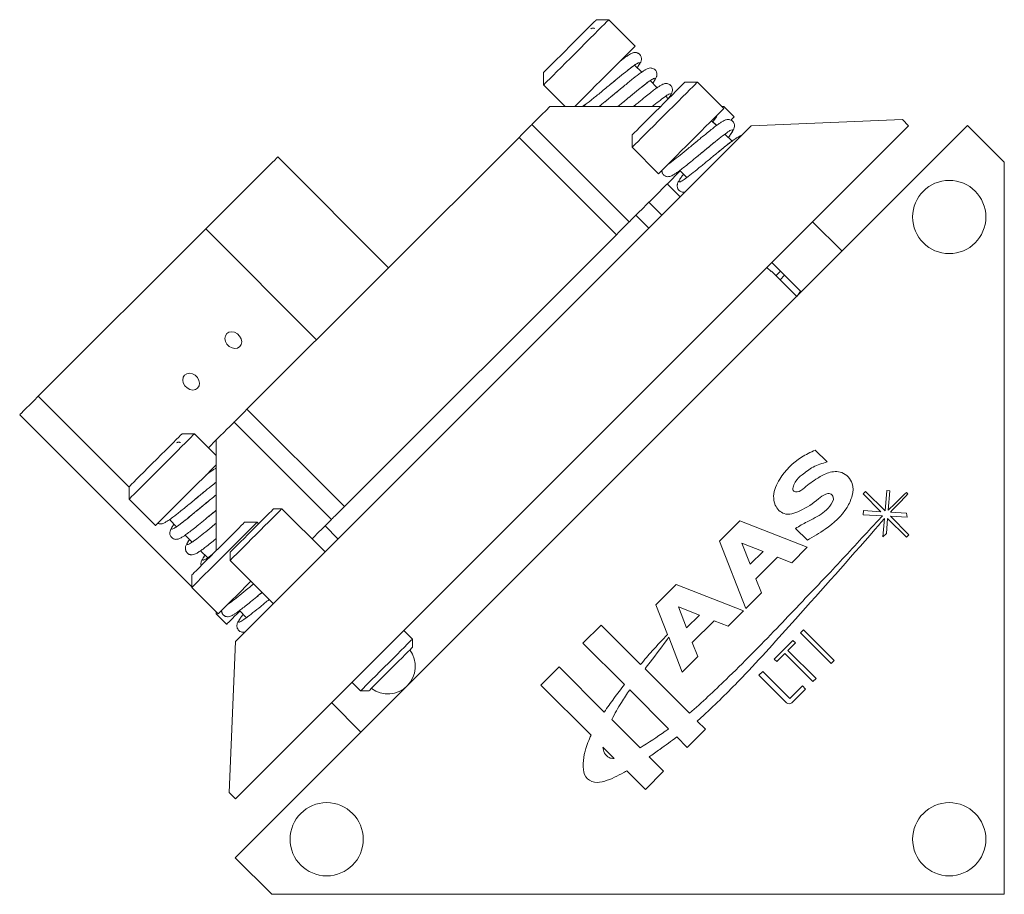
# Model space of a CAD drawing. Header units: inches. Extents: x 1.4 to 18.7, y 3.2 to 14.4.
# Tile 3 of 6: x 11 to 14.4, y 3.2 to 6.2. Entities that reach past the tile are written whole.
import ezdxf

# ---------------------------------------------------------------- set-up
doc = ezdxf.new("R2010")
doc.units = ezdxf.units.IN
doc.header["$MEASUREMENT"] = 0

msp = doc.modelspace()

# ---------------------------------------------------------------- linework, layer by layer
at = {"color": 7, "linetype": 'Continuous', "lineweight": 15}
for p, q in [((13.052, 6.1958), (13.0096, 6.1958)), ((13.0518, 6.1956), (13.052, 6.1958)), ((13.1422, 6.1057), (13.052, 6.1958)), ((13.1017, 6.0626), (13.1004, 6.0639)), ((13.1642, 6.0165), (13.1397, 6.041)), ((12.8293, 6.0155), (12.8293, 5.9731)), ((13.2172, 5.9635), (13.193, 5.9877)), ((13.3543, 5.9826), (13.3119, 5.9826)), ((13.4445, 5.8925), (13.3543, 5.9826)), ((12.8293, 5.9731), (12.9035, 5.8989)), ((13.0971, 5.9637), (13.0775, 5.9476)), ((13.052, 5.9264), (13.039, 5.9158)), ((13.1065, 5.9186), (13.1132, 5.9242)), ((13.255, 5.9257), (13.2461, 5.9346)), ((13.2282, 5.8989), (12.8505, 5.8989)), ((12.9678, 5.9018), (12.9707, 5.8989)), ((13.1427, 5.9046), (13.1358, 5.8989)), ((13.4444, 5.8989), (13.438, 5.8989)), ((13.4444, 5.8989), (13.4798, 5.8636)), ((13.4194, 5.834), (13.4027, 5.8507)), ((14.0543, 5.8547), (13.5381, 5.8335)), ((14.0543, 5.8547), (14.0755, 5.8335)), ((14.2768, 5.834), (11.777, 3.3341)), ((11.7774, 3.5354), (14.0755, 5.8335)), ((11.7774, 4.0728), (13.5381, 5.8335)), ((12.7897, 5.8381), (13.122, 5.5058)), ((13.4074, 5.8475), (13.4203, 5.8347)), ((14.402, 5.7088), (14.2768, 5.834)), ((11.817, 4.8655), (12.7455, 5.7939)), ((12.7455, 5.7939), (13.0778, 5.4616)), ((13.1316, 5.8023), (13.1316, 5.7599)), ((13.3544, 5.7819), (13.3422, 5.7717)), ((13.4726, 5.7808), (13.4483, 5.8051)), ((13.1316, 5.7599), (13.2218, 5.6698)), ((13.3422, 5.7717), (13.3346, 5.7655)), ((13.3968, 5.764), (13.4099, 5.7747)), ((12.3002, 5.3487), (11.9219, 5.727)), ((13.2943, 5.6808), (13.3185, 5.6566)), ((14.402, 3.209), (14.402, 5.7088)), ((13.2511, 5.6349), (13.2953, 5.5907)), ((13.1885, 5.5722), (13.2327, 5.528)), ((13.1881, 5.4835), (13.1439, 5.5277)), ((11.1047, 4.9098), (11.6762, 5.4812)), ((11.6762, 5.4812), (12.0545, 5.1029)), ((13.8481, 5.4053), (13.7477, 5.5057)), ((12.1494, 4.5331), (13.0778, 5.4616)), ((13.5918, 5.3498), (13.6059, 5.3356)), ((13.6085, 5.3665), (13.7089, 5.2661)), ((13.6933, 5.2505), (13.6071, 5.3368)), ((13.6224, 5.3214), (13.6381, 5.337)), ((13.6522, 5.3228), (13.6366, 5.3072)), ((11.1047, 4.9098), (11.4151, 4.5994)), ((11.0412, 4.8462), (11.6287, 4.2587)), ((11.817, 4.8655), (12.1494, 4.5331)), ((11.7728, 4.8213), (12.1052, 4.4889)), ((11.6378, 4.7816), (11.5954, 4.7816)), ((11.712, 4.7074), (11.6378, 4.7816)), ((11.6855, 4.7339), (11.712, 4.7605)), ((11.712, 4.7605), (11.712, 4.3827)), ((13.797, 4.6856), (13.7566, 4.726)), ((11.6875, 4.6484), (11.6862, 4.6497)), ((11.4151, 4.6013), (11.4151, 4.5589)), ((11.6594, 4.5741), (11.6683, 4.5814)), ((13.9282, 4.5849), (13.9199, 4.5766)), ((13.9199, 4.5766), (13.9807, 4.5157)), ((13.9948, 4.5183), (13.9282, 4.5849)), ((14.0008, 4.5883), (13.9948, 4.5183)), ((14.0116, 4.5874), (14.0008, 4.5883)), ((14.006, 4.5209), (14.0116, 4.5874)), ((14.073, 4.5762), (14.0678, 4.5814)), ((11.4151, 4.5589), (11.5052, 4.4688)), ((11.6828, 4.5495), (11.6633, 4.5334)), ((11.6802, 4.4944), (11.6923, 4.5044)), ((11.6923, 4.5044), (11.699, 4.5099)), ((11.699, 4.5099), (11.712, 4.5207)), ((11.9362, 4.5257), (11.9079, 4.5257)), ((12.0833, 4.3786), (11.9362, 4.5257)), ((13.9217, 4.5193), (13.9205, 4.5049)), ((13.9205, 4.5049), (13.9862, 4.5015)), ((13.9807, 4.5157), (13.9217, 4.5193)), ((14.068, 4.5105), (14.0133, 4.5138)), ((14.0704, 4.497), (14.068, 4.5105)), ((11.5536, 4.4876), (11.5767, 4.4644)), ((11.712, 4.4768), (11.7086, 4.4739)), ((11.8514, 4.4797), (11.8089, 4.4797)), ((11.8566, 4.4744), (11.8514, 4.4797)), ((13.4994, 4.4844), (13.4301, 4.415)), ((13.7293, 4.3944), (13.4994, 4.4844)), ((13.9926, 4.4922), (13.9873, 4.4298)), ((13.9993, 4.4417), (14.0036, 4.4928)), ((14.0036, 4.4928), (14.0681, 4.4283)), ((14.0765, 4.4366), (14.0131, 4.5001)), ((14.0131, 4.5001), (14.0704, 4.497)), ((12.0833, 4.467), (12.1274, 4.4228)), ((13.6894, 4.4587), (13.7298, 4.4182)), ((13.9873, 4.4298), (13.9993, 4.4417)), ((14.0681, 4.4283), (14.0765, 4.4366)), ((11.6057, 4.4354), (11.6298, 4.4113)), ((13.4301, 4.415), (13.52, 4.1851)), ((13.5065, 4.408), (13.5346, 4.336)), ((13.5784, 4.3798), (13.5065, 4.408)), ((11.6588, 4.3824), (11.6829, 4.3583)), ((11.7594, 4.3772), (11.7594, 4.3489)), ((13.5346, 4.336), (13.5784, 4.3798)), ((13.6764, 4.3415), (13.7293, 4.3944)), ((11.7594, 4.3489), (11.9065, 4.2019)), ((13.5541, 4.2862), (13.6282, 4.3603)), ((13.6282, 4.3603), (13.6764, 4.3415)), ((11.6287, 4.2994), (11.6287, 4.2569)), ((11.8392, 4.2688), (11.8316, 4.2625)), ((13.573, 4.2381), (13.5541, 4.2862)), ((11.6287, 4.2569), (11.7188, 4.1668)), ((13.2823, 4.2673), (13.213, 4.1979)), ((13.5122, 4.1773), (13.2823, 4.2673)), ((13.52, 4.1851), (13.573, 4.2381)), ((11.712, 4.1736), (11.712, 4.1665)), ((11.7913, 4.1778), (11.8155, 4.1536)), ((11.7916, 4.1753), (11.7927, 4.1764)), ((13.213, 4.1979), (13.2525, 4.0968)), ((13.3613, 4.1627), (13.2894, 4.1908)), ((13.2894, 4.1908), (13.3175, 4.1189)), ((13.4593, 4.1244), (13.5122, 4.1773)), ((11.712, 4.1665), (11.7474, 4.1311)), ((13.3175, 4.1189), (13.3613, 4.1627)), ((13.337, 4.0691), (13.4111, 4.1432)), ((13.4111, 4.1432), (13.4593, 4.1244)), ((12.3815, 4.0804), (12.352, 4.1099)), ((13.0259, 4.1286), (12.9638, 4.0666)), ((13.1604, 3.994), (13.0259, 4.1286)), ((13.7165, 4.1121), (13.706, 4.1016)), ((13.706, 4.1016), (13.8106, 3.997)), ((13.8212, 4.0075), (13.7165, 4.1121)), ((11.7774, 4.0728), (11.7562, 3.5566)), ((12.3815, 4.0521), (12.3815, 4.0804)), ((13.2564, 4.0867), (13.3029, 3.968)), ((13.3558, 4.021), (13.337, 4.0691)), ((13.6804, 4.076), (13.6167, 4.0123)), ((13.6635, 4.0417), (13.6891, 4.0673)), ((13.6891, 4.0673), (13.6804, 4.076)), ((12.9638, 4.0666), (13.1051, 3.9253)), ((13.7594, 3.9457), (13.6635, 4.0417)), ((13.3029, 3.968), (13.3558, 4.021)), ((13.6167, 4.0123), (13.6254, 4.0036)), ((13.6254, 4.0036), (13.6529, 4.0311)), ((13.6529, 4.0311), (13.7489, 3.9352)), ((13.8106, 3.997), (13.8212, 4.0075)), ((12.8825, 3.9853), (12.8205, 3.9232)), ((13.0366, 3.8312), (12.8825, 3.9853)), ((13.3271, 3.8274), (13.1757, 3.9787)), ((13.5772, 3.9703), (13.5641, 3.9572)), ((13.6697, 3.8778), (13.5772, 3.9703)), ((12.1752, 3.9332), (12.2047, 3.9036)), ((13.5641, 3.9572), (13.6584, 3.863)), ((13.7489, 3.9352), (13.7594, 3.9457)), ((12.2047, 3.9036), (12.233, 3.9036)), ((12.3452, 3.9023), (12.3425, 3.9051)), ((12.3603, 3.9177), (12.3604, 3.9176)), ((12.8205, 3.9232), (12.9914, 3.7524)), ((13.2562, 3.7742), (13.1233, 3.9071)), ((13.7129, 3.9209), (13.6697, 3.8778)), ((13.6767, 3.863), (13.7237, 3.9101)), ((13.7237, 3.9101), (13.7129, 3.9209)), ((12.1056, 3.8636), (12.206, 3.7631)), ((13.0623, 3.8055), (13.1585, 3.7093)), ((13.382, 3.7724), (13.3538, 3.8006)), ((13.32, 3.7104), (13.382, 3.7724)), ((13.284, 3.7464), (13.32, 3.7104)), ((13.0708, 3.6729), (13.0319, 3.7119)), ((13.2387, 3.6291), (13.1894, 3.6784)), ((13.1132, 3.6306), (13.1767, 3.5671)), ((13.1767, 3.5671), (13.2387, 3.6291)), ((11.7562, 3.5566), (11.7774, 3.5354)), ((11.777, 3.3341), (11.9021, 3.209)), ((11.9021, 3.209), (14.402, 3.209))]:
    msp.add_line(p, q, dxfattribs=at)
at = {"color": 7, "linetype": 'Continuous', "lineweight": 15, "flags": 128}
for points in [[(13.0096, 6.1958), (13.0094, 6.1956), (13.0072, 6.1934), (13.0024, 6.1887), (12.9953, 6.1815), (12.986, 6.1722), (12.9747, 6.1609), (12.9619, 6.1481), (12.9478, 6.134), (12.933, 6.1192), (12.9177, 6.1039), (12.9025, 6.0887), (12.8878, 6.074), (12.874, 6.0602), (12.8615, 6.0477), (12.8506, 6.0369), (12.8418, 6.028), (12.8352, 6.0214), (12.831, 6.0172), (12.8293, 6.0156), (12.8293, 6.0155)], [(12.8293, 5.9731), (12.8293, 5.9731), (12.8309, 5.9747), (12.835, 5.9788), (12.8416, 5.9854), (12.8505, 5.9943), (12.8616, 6.0054), (12.8745, 6.0183), (12.8889, 6.0327), (12.9046, 6.0484), (12.9211, 6.0649), (12.938, 6.0818), (12.9551, 6.0989), (12.9718, 6.1155), (12.9877, 6.1315), (13.0026, 6.1464), (13.016, 6.1598), (13.0276, 6.1714), (13.0372, 6.181), (13.0446, 6.1884), (13.0495, 6.1933), (13.0518, 6.1956)], [(13.0239, 5.9874), (13.041, 6.0045), (13.0578, 6.0213), (13.074, 6.0375), (13.0891, 6.0526), (13.1029, 6.0664), (13.115, 6.0785), (13.1252, 6.0887), (13.1331, 6.0966), (13.1386, 6.1021), (13.1416, 6.1051), (13.1422, 6.1057)], [(12.9354, 5.8989), (12.9382, 5.9018), (12.9488, 5.9123), (12.9612, 5.9247), (12.9753, 5.9388), (12.9907, 5.9542), (13.007, 5.9705), (13.0239, 5.9874)], [(13.3543, 5.9826), (13.354, 5.9823), (13.3514, 5.9797), (13.3463, 5.9745), (13.3387, 5.967), (13.3289, 5.9572), (13.3171, 5.9453), (13.3035, 5.9318), (13.2885, 5.9168), (13.2725, 5.9008), (13.2557, 5.884), (13.2387, 5.867), (13.2218, 5.8501), (13.2053, 5.8336), (13.1898, 5.8181), (13.1755, 5.8038), (13.1627, 5.791), (13.1519, 5.7802), (13.1432, 5.7715), (13.1368, 5.7651), (13.1329, 5.7612), (13.1316, 5.7599)], [(13.3119, 5.9826), (13.3106, 5.9813), (13.3068, 5.9775), (13.3005, 5.9712), (13.2919, 5.9626), (13.2813, 5.952), (13.269, 5.9397), (13.2554, 5.9261), (13.2408, 5.9115), (13.2256, 5.8963), (13.2103, 5.881), (13.1954, 5.8661), (13.1812, 5.8519), (13.1682, 5.8389), (13.1567, 5.8274), (13.1471, 5.8178), (13.1396, 5.8103), (13.1345, 5.8052), (13.1319, 5.8027), (13.1316, 5.8023)], [(13.0827, 5.8989), (13.0944, 5.9086), (13.1065, 5.9186)], [(12.7897, 5.8381), (12.7906, 5.8391), (12.7936, 5.842), (12.7985, 5.8469), (12.8053, 5.8538), (12.814, 5.8624), (12.8245, 5.8729), (12.8366, 5.8851), (12.8505, 5.8989)], [(13.3331, 5.7811), (13.3501, 5.7981), (13.3667, 5.8147), (13.3825, 5.8305), (13.3972, 5.8452), (13.4103, 5.8583), (13.4217, 5.8697), (13.4309, 5.8789), (13.4379, 5.8859), (13.4424, 5.8904), (13.4444, 5.8924), (13.4445, 5.8925)], [(13.4693, 5.853), (13.4723, 5.8561), (13.4764, 5.8602), (13.4789, 5.8627), (13.4798, 5.8636)], [(12.7455, 5.7939), (12.7541, 5.8025), (12.7624, 5.8108), (12.77, 5.8185), (12.7767, 5.8252), (12.7822, 5.8306), (12.7863, 5.8347), (12.7888, 5.8372), (12.7897, 5.8381)], [(13.2218, 5.6698), (13.2218, 5.6698), (13.2238, 5.6718), (13.2283, 5.6763), (13.2353, 5.6833), (13.2446, 5.6926), (13.2559, 5.7039), (13.2691, 5.7171), (13.2837, 5.7317), (13.2995, 5.7475), (13.3161, 5.7641), (13.3331, 5.7811)], [(11.6762, 5.4812), (11.6932, 5.4983), (11.7116, 5.5167), (11.7309, 5.536), (11.7509, 5.5559), (11.7711, 5.5761), (11.7912, 5.5963), (11.811, 5.616), (11.83, 5.635), (11.8479, 5.6529), (11.8644, 5.6695), (11.8793, 5.6844), (11.8923, 5.6973), (11.9031, 5.7081), (11.9116, 5.7166), (11.9176, 5.7227), (11.9211, 5.7261), (11.9219, 5.727)], [(13.122, 5.5058), (13.1233, 5.507), (13.1271, 5.5109), (13.1334, 5.5172), (13.1422, 5.5259), (13.1533, 5.5371), (13.1667, 5.5504), (13.1822, 5.5659), (13.1997, 5.5834), (13.2189, 5.6027), (13.2398, 5.6236), (13.2622, 5.6459), (13.2857, 5.6694), (13.2956, 5.6794)], [(13.0778, 5.4616), (13.0864, 5.4702), (13.0947, 5.4785), (13.1024, 5.4861), (13.109, 5.4928), (13.1145, 5.4983), (13.1186, 5.5024), (13.1211, 5.5049), (13.122, 5.5058)], [(13.6071, 5.3368), (13.607, 5.3367), (13.6068, 5.3365), (13.6064, 5.3361), (13.6059, 5.3356)], [(13.6933, 5.2506), (13.7022, 5.2621), (13.7062, 5.2688)], [(11.7926, 5.0793), (11.7851, 5.0745), (11.7758, 5.073), (11.7659, 5.0749), (11.7565, 5.08), (11.7487, 5.0877), (11.7436, 5.0972), (11.7417, 5.1071), (11.7432, 5.1164), (11.748, 5.1239), (11.7555, 5.1287), (11.7648, 5.1302), (11.7748, 5.1283), (11.7842, 5.1232), (11.7919, 5.1155), (11.797, 5.1061), (11.799, 5.0961), (11.7974, 5.0868), (11.7926, 5.0793)], [(11.6485, 4.9375), (11.641, 4.9327), (11.6317, 4.9311), (11.6217, 4.933), (11.6123, 4.9381), (11.6046, 4.9459), (11.5995, 4.9553), (11.5976, 4.9652), (11.5991, 4.9745), (11.6039, 4.982), (11.6114, 4.9868), (11.6207, 4.9884), (11.6306, 4.9865), (11.64, 4.9813), (11.6478, 4.9736), (11.6529, 4.9642), (11.6548, 4.9542), (11.6533, 4.945), (11.6485, 4.9375)], [(11.0412, 4.8462), (11.0412, 4.8462), (11.043, 4.8481), (11.0475, 4.8525), (11.0544, 4.8595), (11.0638, 4.8689), (11.0755, 4.8805), (11.0892, 4.8942), (11.1047, 4.9098)], [(11.7728, 4.8213), (11.7737, 4.8221), (11.7762, 4.8246), (11.7803, 4.8287), (11.7858, 4.8342), (11.7925, 4.8409), (11.8001, 4.8486), (11.8084, 4.8568), (11.817, 4.8655)], [(11.712, 4.7605), (11.7258, 4.7743), (11.738, 4.7865), (11.7485, 4.7969), (11.7572, 4.8056), (11.764, 4.8124), (11.7689, 4.8173), (11.7718, 4.8203), (11.7728, 4.8213)], [(11.4151, 4.5589), (11.4154, 4.5592), (11.418, 4.5618), (11.4232, 4.567), (11.4307, 4.5745), (11.4406, 4.5843), (11.4524, 4.5962), (11.4659, 4.6097), (11.4809, 4.6247), (11.497, 4.6407), (11.5137, 4.6575), (11.5307, 4.6745), (11.5477, 4.6915), (11.5641, 4.7079), (11.5797, 4.7235), (11.594, 4.7378), (11.6067, 4.7505), (11.6175, 4.7613), (11.6263, 4.77), (11.6326, 4.7764), (11.6365, 4.7803), (11.6378, 4.7816), (11.6378, 4.7816)], [(11.5954, 4.7816), (11.5941, 4.7803), (11.5902, 4.7765), (11.5839, 4.7702), (11.5754, 4.7616), (11.5648, 4.751), (11.5525, 4.7387), (11.5389, 4.7251), (11.5242, 4.7105), (11.5091, 4.6953), (11.4938, 4.68), (11.4789, 4.6651), (11.4647, 4.6509), (11.4516, 4.6379), (11.4402, 4.6264), (11.4306, 4.6168), (11.4231, 4.6093), (11.418, 4.6042), (11.4154, 4.6016), (11.4151, 4.6013)], [(11.6166, 4.5801), (11.6336, 4.5971), (11.6502, 4.6137), (11.666, 4.6295), (11.6807, 4.6442), (11.6938, 4.6573), (11.7052, 4.6687), (11.712, 4.6755)], [(11.5052, 4.4688), (11.5053, 4.4688), (11.5073, 4.4708), (11.5118, 4.4753), (11.5188, 4.4823), (11.528, 4.4916), (11.5394, 4.5029), (11.5525, 4.516), (11.5672, 4.5307), (11.583, 4.5465), (11.5996, 4.5631), (11.6166, 4.5801)], [(11.8336, 4.4515), (11.8473, 4.4651), (11.8605, 4.4783), (11.8727, 4.4905), (11.8837, 4.5015), (11.8929, 4.5107), (11.9001, 4.5179), (11.9051, 4.5229), (11.9076, 4.5254), (11.9079, 4.5257)], [(11.9362, 4.5257), (11.9361, 4.5256), (11.9342, 4.5237), (11.9298, 4.5193), (11.9231, 4.5126), (11.9141, 4.5037), (11.9033, 4.4928), (11.8909, 4.4804), (11.8772, 4.4668), (11.8627, 4.4523), (11.8478, 4.4373)], [(12.1052, 4.4889), (12.106, 4.4898), (12.1085, 4.4923), (12.1126, 4.4964), (12.1181, 4.5019), (12.1248, 4.5086), (12.1325, 4.5162), (12.1407, 4.5245), (12.1494, 4.5331)], [(11.8514, 4.4797), (11.851, 4.4793), (11.8484, 4.4767), (11.8433, 4.4716), (11.8357, 4.464), (11.8259, 4.4542), (11.8141, 4.4424), (11.8005, 4.4288), (11.7856, 4.4139), (11.7695, 4.3978), (11.7528, 4.3811), (11.7358, 4.364), (11.7188, 4.3471), (11.7024, 4.3307), (11.6868, 4.3151), (11.6725, 4.3008), (11.6598, 4.2881), (11.6489, 4.2772), (11.6402, 4.2685), (11.6339, 4.2621), (11.63, 4.2583), (11.6287, 4.2569)], [(11.8089, 4.4797), (11.8077, 4.4784), (11.8038, 4.4745), (11.7975, 4.4682), (11.7889, 4.4597), (11.7784, 4.4491), (11.7661, 4.4368), (11.7524, 4.4231), (11.7378, 4.4085), (11.7226, 4.3933), (11.7074, 4.3781), (11.6924, 4.3631), (11.6782, 4.3489), (11.6652, 4.3359), (11.6537, 4.3244), (11.6441, 4.3148), (11.6367, 4.3074), (11.6316, 4.3023), (11.629, 4.2997), (11.6287, 4.2994)], [(12.0391, 4.4228), (12.045, 4.4287), (12.0605, 4.4442), (12.0739, 4.4576), (12.085, 4.4688), (12.0938, 4.4775), (12.1001, 4.4838), (12.1039, 4.4877), (12.1052, 4.4889)], [(11.7594, 4.3772), (11.7597, 4.3775), (11.7622, 4.38), (11.7672, 4.385), (11.7744, 4.3922), (11.7836, 4.4014), (11.7946, 4.4124), (11.8068, 4.4246), (11.82, 4.4378), (11.8336, 4.4515)], [(11.8478, 4.4373), (11.8328, 4.4224), (11.8183, 4.4079), (11.8047, 4.3942), (11.7923, 4.3818), (11.7814, 4.371), (11.7725, 4.3621), (11.7658, 4.3553), (11.7614, 4.3509), (11.7595, 4.349), (11.7594, 4.3489)], [(11.7188, 4.1668), (11.7189, 4.1669), (11.7208, 4.1688), (11.7254, 4.1734), (11.7323, 4.1803), (11.7416, 4.1896), (11.7529, 4.2009), (11.7661, 4.2141), (11.7808, 4.2288), (11.7966, 4.2446), (11.8132, 4.2612), (11.8302, 4.2782)], [(11.7474, 4.1311), (11.7482, 4.132), (11.7507, 4.1345), (11.7548, 4.1386), (11.7603, 4.1441), (11.767, 4.1508), (11.7747, 4.1584), (11.7829, 4.1667), (11.7916, 4.1753)], [(12.2047, 3.9036), (12.2054, 3.9043), (12.2086, 3.9075), (12.2142, 3.9131), (12.222, 3.921), (12.2319, 3.9309), (12.2436, 3.9425), (12.2567, 3.9556), (12.2708, 3.9697), (12.2856, 3.9845), (12.3006, 3.9995), (12.3154, 4.0143), (12.3295, 4.0284), (12.3426, 4.0415), (12.3542, 4.0532), (12.3641, 4.0631), (12.372, 4.0709), (12.3776, 4.0765), (12.3808, 4.0797), (12.3815, 4.0804)], [(12.3815, 4.0521), (12.3812, 4.0518), (12.3786, 4.0493), (12.3737, 4.0443), (12.3665, 4.0371), (12.3572, 4.0279), (12.3463, 4.017), (12.334, 4.0047), (12.3209, 3.9915), (12.3072, 3.9779), (12.2936, 3.9642), (12.2804, 3.9511), (12.2681, 3.9388), (12.2572, 3.9279), (12.248, 3.9186), (12.2408, 3.9114), (12.2358, 3.9065), (12.2333, 3.9039), (12.233, 3.9036)]]:
    msp.add_lwpolyline(points, dxfattribs=at)
at = {"color": 7, "linetype": 'Continuous', "lineweight": 15}
for centre in [(14.214, 5.522), (12.089, 3.397), (14.214, 3.397)]:
    msp.add_circle(centre, 0.125, dxfattribs=at)
for centre, radius, start, end in [((12.2977, 3.9874), 0.0937, 315, 36.7206), ((12.2977, 3.9874), 0.0938, 233.2794, 315), ((13.6675, 3.8721), 0.0129, 225, 315)]:
    msp.add_arc(centre, radius, start, end, dxfattribs=at)
for points, knots in [([(13.0039, 6.1659), (13.0027, 6.1662), (13.0003, 6.167), (12.9968, 6.1672), (12.9935, 6.1668), (12.9919, 6.1657), (12.9911, 6.1651)], [0, 0, 0, 0, 0.2500958, 0.5016053, 0.754387, 1, 1, 1, 1]), ([(13.1508, 6.0345), (13.1519, 6.036), (13.1563, 6.0424), (13.1606, 6.0502), (13.1631, 6.0573), (13.1633, 6.0637), (13.1624, 6.0688), (13.16, 6.0741), (13.1562, 6.0785), (13.1523, 6.0812), (13.1484, 6.0829), (13.1444, 6.0838), (13.1412, 6.0839), (13.1384, 6.0838), (13.1367, 6.0834), (13.1335, 6.0826), (13.1289, 6.0806), (13.1218, 6.0767), (13.1112, 6.0697), (13.1008, 6.0622), (13.093, 6.0561), (13.091, 6.0545)], [0, 0, 0, 0, 0.043748, 0.184219, 0.280601, 0.313284, 0.343087, 0.377219, 0.410709, 0.436257, 0.453745, 0.480926, 0.505162, 0.51681, 0.541197, 0.585679, 0.650002, 0.733732, 0.836393, 0.957408, 1, 1, 1, 1]), ([(13.1489, 6.0318), (13.1494, 6.0324), (13.1545, 6.0393), (13.1577, 6.046), (13.1571, 6.0504), (13.1479, 6.0462), (13.1317, 6.0349), (13.1093, 6.0175), (13.0825, 5.9957), (13.0632, 5.9797), (13.0535, 5.9716)], [0, 0, 0, 0, 0.015416, 0.156065, 0.296714, 0.437377, 0.578039, 0.718687, 0.859337, 1, 1, 1, 1]), ([(13.0736, 5.9883), (13.0783, 5.9922), (13.088, 6.0002), (13.1012, 6.0109), (13.1162, 6.023), (13.1298, 6.0336), (13.1389, 6.0402), (13.1416, 6.0426), (13.1415, 6.0427), (13.1415, 6.0428)], [0, 0, 0, 0, 0.126141, 0.263032, 0.389473, 0.61059, 0.791142, 0.932799, 1, 1, 1, 1]), ([(13.202, 5.9787), (13.2021, 5.9789), (13.2046, 5.9824), (13.208, 5.9875), (13.2127, 5.9953), (13.2149, 6.0004), (13.2159, 6.0042), (13.2163, 6.007), (13.2164, 6.0111), (13.2155, 6.0157), (13.2134, 6.0203), (13.2102, 6.0247), (13.2049, 6.0287), (13.1988, 6.0307), (13.1921, 6.031), (13.1862, 6.0296), (13.1791, 6.0264), (13.1705, 6.021), (13.1574, 6.0119), (13.1365, 5.9959), (13.1139, 5.9777), (13.1004, 5.9665), (13.0971, 5.9637)], [0, 0, 0, 0, 0.002388, 0.067794, 0.123071, 0.20272, 0.226914, 0.241015, 0.263369, 0.286971, 0.301811, 0.324293, 0.35363, 0.381066, 0.406325, 0.45974, 0.536572, 0.601151, 0.673981, 0.816937, 0.955057, 1, 1, 1, 1]), ([(13.0534, 5.9716), (13.0595, 5.9766), (13.0664, 5.9823), (13.0729, 5.9877), (13.0736, 5.9883)], [0, 0, 0, 0, 0.881316, 1, 1, 1, 1]), ([(13.2019, 5.9788), (13.2035, 5.9811), (13.2091, 5.9891), (13.2114, 5.9953), (13.2079, 5.9968), (13.1963, 5.9901), (13.1778, 5.9767), (13.1538, 5.9576), (13.1261, 5.9349), (13.1049, 5.9172), (13.0941, 5.9084), (13.0928, 5.9073)], [0, 0, 0, 0, 0.053675, 0.186137, 0.318585, 0.451035, 0.583498, 0.71596, 0.848409, 0.980858, 1, 1, 1, 1]), ([(13.1132, 5.9242), (13.1201, 5.9299), (13.1361, 5.9431), (13.159, 5.9619), (13.179, 5.9778), (13.193, 5.9876), (13.1947, 5.989), (13.1954, 5.9896)], [0, 0, 0, 0, 0.172394, 0.401709, 0.630871, 0.851532, 1, 1, 1, 1]), ([(12.9609, 5.8989), (12.9627, 5.9), (12.9705, 5.9049), (12.9906, 5.9204), (13.0208, 5.9445), (13.0426, 5.9626), (13.0534, 5.9716)], [0, 0, 0, 0, 0.090937, 0.39764, 0.70176, 1, 1, 1, 1]), ([(13.0179, 5.8989), (13.025, 5.9046), (13.0402, 5.9167), (13.0677, 5.9394), (13.0903, 5.9583), (13.102, 5.9678), (13.1046, 5.9699)], [0, 0, 0, 0, 0.275116, 0.592497, 0.909846, 1, 1, 1, 1]), ([(13.255, 5.9257), (13.257, 5.9284), (13.2614, 5.9347), (13.2656, 5.942), (13.2687, 5.9497), (13.2696, 5.9568), (13.2683, 5.9633), (13.2656, 5.969), (13.2603, 5.9743), (13.254, 5.9772), (13.2479, 5.978), (13.2426, 5.9775), (13.2371, 5.9758), (13.2295, 5.9719), (13.2193, 5.9652), (13.2081, 5.9572), (13.1937, 5.9462), (13.1758, 5.9318), (13.1582, 5.9175), (13.1467, 5.9079), (13.1427, 5.9046)], [0, 0, 0, 0, 0.057336, 0.128285, 0.189328, 0.242399, 0.266968, 0.293765, 0.325442, 0.354822, 0.378701, 0.40795, 0.451834, 0.545304, 0.606759, 0.677772, 0.758169, 0.84782, 0.946557, 1, 1, 1, 1]), ([(13.0775, 5.9476), (13.0688, 5.9404), (13.06, 5.933), (13.0521, 5.9265), (13.052, 5.9264)], [0, 0, 0, 0, 0.986555, 1, 1, 1, 1]), ([(13.2549, 5.9258), (13.2575, 5.9295), (13.2634, 5.9384), (13.2641, 5.9437), (13.2579, 5.9424), (13.2438, 5.9333), (13.2243, 5.9185), (13.2078, 5.9052), (13.2, 5.8989)], [0, 0, 0, 0, 0.132933, 0.310102, 0.487269, 0.664418, 0.84157, 1, 1, 1, 1]), ([(12.9747, 5.9086), (12.9739, 5.9078), (12.9695, 5.9034), (12.9673, 5.9012), (12.9682, 5.9021), (12.9683, 5.9022)], [0, 0, 0, 0, 0.172456, 0.860927, 1, 1, 1, 1]), ([(13.1358, 5.8989), (13.1373, 5.9001), (13.1404, 5.9028), (13.1435, 5.9052), (13.145, 5.9065)], [0, 0, 0, 0, 0.472873, 1, 1, 1, 1]), ([(13.4599, 5.7935), (13.4615, 5.7956), (13.4666, 5.8024), (13.4724, 5.8108), (13.4775, 5.8194), (13.4805, 5.827), (13.4814, 5.8341), (13.4801, 5.8407), (13.4774, 5.8463), (13.4721, 5.8516), (13.4658, 5.8545), (13.4597, 5.8553), (13.4544, 5.8548), (13.4489, 5.8531), (13.4413, 5.8492), (13.431, 5.8425), (13.4199, 5.8345), (13.4055, 5.8235), (13.3875, 5.8091), (13.37, 5.7948), (13.3585, 5.7852), (13.3544, 5.7819)], [0, 0, 0, 0, 0.034365, 0.110594, 0.177536, 0.23513, 0.285204, 0.308385, 0.333667, 0.363555, 0.391275, 0.413805, 0.441401, 0.482804, 0.570994, 0.628977, 0.695977, 0.771833, 0.856419, 0.949579, 1, 1, 1, 1]), ([(13.407, 5.8465), (13.407, 5.8465), (13.4127, 5.8539), (13.4186, 5.8626), (13.4203, 5.8671), (13.421, 5.869)], [0, 0, 0, 0, 0.002742, 0.586809, 1, 1, 1, 1]), ([(13.4074, 5.8475), (13.4092, 5.8499), (13.415, 5.8575), (13.4202, 5.8652), (13.4227, 5.87), (13.4235, 5.8715)], [0, 0, 0, 0, 0.235221, 0.768304, 1, 1, 1, 1]), ([(13.4599, 5.7935), (13.4615, 5.7956), (13.4684, 5.8047), (13.4743, 5.8144), (13.4761, 5.8212), (13.4696, 5.8196), (13.4557, 5.8107), (13.4352, 5.7951), (13.4096, 5.7745), (13.3813, 5.7512), (13.3608, 5.7341), (13.3513, 5.7263), (13.3509, 5.726)], [0, 0, 0, 0, 0.036161, 0.156001, 0.275854, 0.395705, 0.515545, 0.635385, 0.755238, 0.875089, 0.994929, 1, 1, 1, 1]), ([(13.2532, 5.7012), (13.2534, 5.7013), (13.2573, 5.7035), (13.2715, 5.7143), (13.295, 5.7328), (13.3228, 5.7556), (13.344, 5.7733), (13.3547, 5.7821), (13.356, 5.7832)], [0, 0, 0, 0, 0.010717, 0.249506, 0.488292, 0.727056, 0.965821, 1, 1, 1, 1]), ([(13.3068, 5.6682), (13.3038, 5.6642), (13.296, 5.6537), (13.2909, 5.6442), (13.2919, 5.6402), (13.3009, 5.6443), (13.3172, 5.6556), (13.3396, 5.673), (13.3663, 5.6948), (13.3954, 5.7188), (13.4245, 5.743), (13.4509, 5.7645), (13.4704, 5.7798), (13.478, 5.7849), (13.4805, 5.7866)], [0, 0, 0, 0, 0.056529, 0.146407, 0.236286, 0.326174, 0.416062, 0.50594, 0.59582, 0.685708, 0.775595, 0.865473, 0.955353, 1, 1, 1, 1]), ([(13.5057, 5.8011), (13.5055, 5.801), (13.5037, 5.8006), (13.4998, 5.7988), (13.4927, 5.7949), (13.4822, 5.788), (13.4675, 5.7773), (13.4479, 5.762), (13.4232, 5.7419), (13.4049, 5.7268), (13.3953, 5.7188)], [0, 0, 0, 0, 0.014924, 0.090411, 0.188674, 0.309154, 0.451173, 0.614102, 0.79724, 1, 1, 1, 1]), ([(13.3712, 5.7428), (13.3799, 5.75), (13.3887, 5.7574), (13.3967, 5.7639), (13.3968, 5.764)], [0, 0, 0, 0, 0.986179, 1, 1, 1, 1]), ([(13.2327, 5.6807), (13.2327, 5.6807), (13.2328, 5.68), (13.233, 5.6796), (13.2334, 5.6777), (13.2336, 5.6764), (13.234, 5.6749), (13.2347, 5.6726), (13.2364, 5.6691), (13.2394, 5.6653), (13.243, 5.6627), (13.2455, 5.6615), (13.2477, 5.6606), (13.2518, 5.6596), (13.2571, 5.6596), (13.2652, 5.6618), (13.2739, 5.6666), (13.2847, 5.6738), (13.296, 5.682), (13.3102, 5.6929), (13.3277, 5.7069), (13.3484, 5.7239), (13.3634, 5.7363), (13.3712, 5.7428)], [0, 0, 0, 0, 0.004219, 0.029353, 0.039186, 0.043908, 0.048785, 0.059795, 0.073365, 0.098933, 0.119239, 0.127648, 0.135189, 0.151374, 0.20145, 0.278507, 0.39573, 0.470512, 0.555827, 0.651543, 0.757551, 0.873726, 1, 1, 1, 1]), ([(13.2966, 5.6535), (13.2944, 5.6503), (13.2892, 5.6427), (13.2866, 5.6362), (13.2855, 5.6296), (13.2858, 5.6241), (13.2878, 5.618), (13.2925, 5.6117), (13.2991, 5.6078), (13.3053, 5.6065), (13.3098, 5.6066), (13.3111, 5.6069), (13.3117, 5.6071)], [0, 0, 0, 0, 0.179978, 0.435239, 0.522227, 0.588591, 0.660673, 0.737751, 0.835431, 0.897442, 0.956172, 1, 1, 1, 1]), ([(11.5897, 4.7517), (11.5885, 4.752), (11.5861, 4.7528), (11.5826, 4.753), (11.5793, 4.7526), (11.5777, 4.7515), (11.5769, 4.7509)], [0, 0, 0, 0, 0.250096, 0.501607, 0.754388, 1, 1, 1, 1]), ([(13.7566, 4.726), (13.7405, 4.7185), (13.6925, 4.6959), (13.6396, 4.6423), (13.6111, 4.5793), (13.6179, 4.5338), (13.6521, 4.498), (13.7137, 4.52), (13.7568, 4.5482), (13.7867, 4.5754), (13.8088, 4.5802), (13.8248, 4.5596), (13.8055, 4.533), (13.7773, 4.5037), (13.7328, 4.4846), (13.7023, 4.4664), (13.6894, 4.4587)], [0, 0, 0, 0, 0.080635, 0.241504, 0.334286, 0.382276, 0.446024, 0.528825, 0.644928, 0.689179, 0.712885, 0.737251, 0.786671, 0.837257, 0.930787, 1, 1, 1, 1]), ([(13.7298, 4.4182), (13.7504, 4.4302), (13.8012, 4.4596), (13.8583, 4.5106), (13.8845, 4.5689), (13.8887, 4.6166), (13.8516, 4.656), (13.802, 4.6518), (13.7601, 4.6282), (13.7268, 4.6038), (13.7017, 4.5813), (13.6743, 4.5854), (13.6883, 4.6224), (13.7136, 4.6436), (13.7497, 4.6715), (13.7806, 4.6807), (13.797, 4.6856)], [0, 0, 0, 0, 0.10891, 0.268386, 0.335806, 0.397903, 0.475844, 0.544942, 0.607821, 0.693616, 0.736735, 0.753222, 0.801086, 0.853611, 0.922313, 1, 1, 1, 1]), ([(11.712, 4.6648), (11.7107, 4.6641), (11.7065, 4.6618), (11.697, 4.6554), (11.6866, 4.648), (11.6788, 4.6419), (11.6768, 4.6403)], [0, 0, 0, 0, 0.153621, 0.479946, 0.864613, 1, 1, 1, 1]), ([(11.712, 4.6163), (11.7064, 4.6119), (11.6936, 4.6022), (11.6682, 4.5814), (11.6489, 4.5654), (11.6393, 4.5574)], [0, 0, 0, 0, 0.285854, 0.642909, 1, 1, 1, 1]), ([(11.6392, 4.5574), (11.6452, 4.5624), (11.6521, 4.5681), (11.6586, 4.5735), (11.6594, 4.5741)], [0, 0, 0, 0, 0.881318, 1, 1, 1, 1]), ([(11.712, 4.5732), (11.7058, 4.5682), (11.6965, 4.5608), (11.6862, 4.5523), (11.6828, 4.5495)], [0, 0, 0, 0, 0.674989, 1, 1, 1, 1]), ([(11.5131, 4.4766), (11.5137, 4.4762), (11.516, 4.4747), (11.5203, 4.4742), (11.526, 4.4742), (11.5306, 4.4755), (11.5381, 4.4787), (11.5527, 4.4882), (11.5761, 4.5059), (11.6066, 4.5304), (11.6284, 4.5484), (11.6392, 4.5574)], [0, 0, 0, 0, 0.012774, 0.04488, 0.075286, 0.127235, 0.235578, 0.399472, 0.60208, 0.802982, 1, 1, 1, 1]), ([(11.5679, 4.4732), (11.5654, 4.4694), (11.5595, 4.4606), (11.5587, 4.4553), (11.565, 4.4566), (11.579, 4.4656), (11.5995, 4.4812), (11.625, 4.5017), (11.6534, 4.5251), (11.6761, 4.5441), (11.6878, 4.5536), (11.6903, 4.5557)], [0, 0, 0, 0, 0.0933674, 0.2178411, 0.342314, 0.4667745, 0.591236, 0.7157097, 0.8401825, 0.9646429, 1, 1, 1, 1]), ([(11.6377, 4.5122), (11.6306, 4.5064), (11.6169, 4.4951), (11.6002, 4.4817), (11.5877, 4.4722), (11.5794, 4.4661), (11.5744, 4.4631), (11.5746, 4.4627), (11.5747, 4.4626)], [0, 0, 0, 0, 0.230097, 0.439901, 0.626235, 0.789589, 0.929674, 1, 1, 1, 1]), ([(11.6633, 4.5334), (11.6546, 4.5261), (11.6458, 4.5188), (11.6378, 4.5123), (11.6377, 4.5122)], [0, 0, 0, 0, 0.986558, 1, 1, 1, 1]), ([(11.712, 4.5207), (11.7119, 4.5206), (11.7026, 4.513), (11.6906, 4.503), (11.6799, 4.4942), (11.6786, 4.493)], [0, 0, 0, 0, 0.014593, 0.875573, 1, 1, 1, 1]), ([(11.5678, 4.4733), (11.5659, 4.4705), (11.5615, 4.4643), (11.5573, 4.457), (11.5541, 4.4493), (11.5533, 4.4422), (11.5546, 4.4356), (11.5573, 4.43), (11.5626, 4.4247), (11.5689, 4.4218), (11.5749, 4.421), (11.5802, 4.4215), (11.5857, 4.4232), (11.5934, 4.4271), (11.6036, 4.4338), (11.6147, 4.4418), (11.6291, 4.4528), (11.647, 4.4671), (11.6646, 4.4814), (11.6761, 4.491), (11.6802, 4.4944)], [0, 0, 0, 0, 0.057315, 0.128267, 0.189317, 0.242402, 0.266979, 0.293785, 0.325467, 0.354848, 0.37873, 0.407984, 0.451848, 0.545229, 0.606613, 0.677537, 0.757831, 0.847362, 0.945964, 1, 1, 1, 1]), ([(11.5605, 4.4944), (11.5597, 4.4936), (11.5553, 4.4892), (11.5531, 4.487), (11.554, 4.4879), (11.5541, 4.488)], [0, 0, 0, 0, 0.172456, 0.860927, 1, 1, 1, 1]), ([(11.621, 4.4202), (11.6194, 4.4179), (11.6137, 4.4099), (11.6115, 4.4037), (11.615, 4.4022), (11.6266, 4.4088), (11.645, 4.4223), (11.6691, 4.4414), (11.6923, 4.4605), (11.707, 4.4726), (11.712, 4.4768)], [0, 0, 0, 0, 0.058525, 0.203023, 0.347506, 0.49199, 0.636489, 0.780986, 0.925469, 1, 1, 1, 1]), ([(13.9862, 4.5015), (13.9711, 4.4853), (13.9115, 4.4215), (13.8183, 4.3187), (13.7114, 4.2084), (13.5947, 4.0842), (13.4709, 3.9596), (13.3703, 3.8641), (13.3271, 3.8274)], [0.339725, 0.339725, 0.339725, 0.339725, 0.3830618, 0.5105589, 0.6114133, 0.6838853, 0.8442511, 0.9552935, 0.9552935, 0.9552935, 0.9552935]), ([(13.3538, 3.8006), (13.3638, 3.8095), (13.4164, 3.8574), (13.5308, 3.9711), (13.7197, 4.1837), (13.8821, 4.3642), (13.9819, 4.4798), (13.9926, 4.4922)], [0.3925034, 0.3925034, 0.3925034, 0.3925034, 0.4165393, 0.5205077, 0.682968, 0.928674, 0.9581341, 0.9581341, 0.9581341, 0.9581341]), ([(11.6209, 4.4203), (11.6208, 4.4201), (11.6164, 4.4142), (11.6119, 4.4066), (11.6074, 4.3968), (11.6065, 4.3919), (11.6067, 4.3889), (11.607, 4.3881), (11.6074, 4.3862), (11.6076, 4.3849), (11.608, 4.3834), (11.6087, 4.3811), (11.6104, 4.3775), (11.6134, 4.3738), (11.617, 4.3712), (11.6195, 4.37), (11.6217, 4.3691), (11.6258, 4.3681), (11.6311, 4.3681), (11.6392, 4.3702), (11.6479, 4.3751), (11.6588, 4.3822), (11.67, 4.3904), (11.6843, 4.4014), (11.6985, 4.4128), (11.7084, 4.421), (11.712, 4.4239)], [0, 0, 0, 0, 0.0024692, 0.111228, 0.1978606, 0.2661626, 0.2932877, 0.3151221, 0.3236649, 0.3277672, 0.3320038, 0.3415681, 0.353357, 0.3755675, 0.393208, 0.4005132, 0.4070638, 0.4211242, 0.4646249, 0.5315645, 0.633397, 0.6983616, 0.7724758, 0.8556259, 0.9477166, 1, 1, 1, 1]), ([(11.6739, 4.3672), (11.6734, 4.3665), (11.6684, 4.3597), (11.6652, 4.353), (11.6658, 4.3486), (11.6752, 4.353), (11.6876, 4.3614), (11.6985, 4.3699), (11.7018, 4.3725)], [0, 0, 0, 0, 0.0241, 0.24429, 0.464482, 0.684695, 0.904907, 1, 1, 1, 1]), ([(11.6706, 4.3619), (11.6685, 4.3588), (11.6633, 4.3512), (11.6605, 4.3447), (11.6596, 4.338), (11.6595, 4.3339), (11.6604, 4.3317), (11.6605, 4.3312)], [0, 0, 0, 0, 0.297559, 0.719579, 0.863393, 0.973107, 1, 1, 1, 1]), ([(11.7503, 4.1983), (11.7504, 4.1984), (11.7543, 4.2005), (11.7686, 4.2114), (11.792, 4.2298), (11.8172, 4.2506), (11.8338, 4.2643), (11.8407, 4.27)], [0, 0, 0, 0, 0.011954, 0.278305, 0.544653, 0.810976, 1, 1, 1, 1]), ([(11.7298, 4.1778), (11.7298, 4.1777), (11.7298, 4.1771), (11.7301, 4.1767), (11.7304, 4.1747), (11.7307, 4.1735), (11.7311, 4.172), (11.7318, 4.1697), (11.7334, 4.1661), (11.7364, 4.1624), (11.74, 4.1598), (11.7425, 4.1585), (11.7447, 4.1577), (11.7488, 4.1566), (11.7542, 4.1567), (11.7622, 4.1588), (11.771, 4.1637), (11.7818, 4.1708), (11.793, 4.179), (11.8073, 4.19), (11.8247, 4.204), (11.8454, 4.2209), (11.8604, 4.2333), (11.8682, 4.2398)], [0, 0, 0, 0, 0.0042192, 0.0293529, 0.0391863, 0.0439083, 0.0487848, 0.0597944, 0.0733654, 0.0989325, 0.119239, 0.1276481, 0.1351887, 0.1513745, 0.2014499, 0.278507, 0.39573, 0.4705125, 0.5558274, 0.6515433, 0.7575509, 0.8737256, 1, 1, 1, 1]), ([(11.8672, 4.239), (11.861, 4.2338), (11.8544, 4.2284), (11.8484, 4.2234), (11.848, 4.2231)], [0, 0, 0, 0, 0.936509, 1, 1, 1, 1]), ([(11.8039, 4.1653), (11.8008, 4.1612), (11.793, 4.1507), (11.788, 4.1413), (11.7889, 4.1373), (11.798, 4.1414), (11.8143, 4.1527), (11.8366, 4.1701), (11.8634, 4.1918), (11.8827, 4.2079), (11.8924, 4.2159)], [0, 0, 0, 0, 0.082454, 0.213553, 0.344652, 0.475765, 0.606877, 0.737975, 0.869075, 1, 1, 1, 1]), ([(11.7937, 4.1505), (11.7915, 4.1474), (11.7863, 4.1398), (11.7836, 4.1333), (11.7825, 4.1266), (11.7829, 4.1211), (11.7849, 4.1151), (11.7895, 4.1088), (11.7962, 4.1048), (11.8024, 4.1036), (11.8068, 4.1037), (11.8082, 4.104), (11.8088, 4.1041)], [0, 0, 0, 0, 0.179978, 0.435239, 0.522227, 0.588591, 0.660673, 0.737751, 0.83543, 0.897442, 0.956172, 1, 1, 1, 1]), ([(13.2525, 4.0968), (13.2349, 4.0781), (13.2036, 4.0444), (13.1735, 4.0096), (13.1604, 3.994)], [0.02219366, 0.02219366, 0.02219366, 0.02219366, 0.04992599, 0.07194645, 0.07194645, 0.07194645, 0.07194645]), ([(13.1757, 3.9787), (13.1814, 3.9863), (13.2085, 4.0219), (13.2359, 4.058), (13.2564, 4.0867)], [0.0263415, 0.0263415, 0.0263415, 0.0263415, 0.03735295, 0.07901393, 0.07901393, 0.07901393, 0.07901393]), ([(13.1051, 3.9253), (13.0931, 3.9097), (13.0698, 3.8787), (13.0472, 3.8471), (13.0366, 3.8312)], [0.10374631, 0.10374631, 0.10374631, 0.10374631, 0.12498823, 0.1454563, 0.1454563, 0.1454563, 0.1454563]), ([(13.1233, 3.9071), (13.1135, 3.8929), (13.0917, 3.8602), (13.0723, 3.8261), (13.0623, 3.8055)], [0.11357799, 0.11357799, 0.11357799, 0.11357799, 0.13390926, 0.1607704, 0.1607704, 0.1607704, 0.1607704]), ([(13.1585, 3.7093), (13.1877, 3.7268), (13.2203, 3.7486), (13.2522, 3.7714), (13.2562, 3.7742)], [0.25917222, 0.25917222, 0.25917222, 0.25917222, 0.29930175, 0.30506495, 0.30506495, 0.30506495, 0.30506495]), ([(12.9914, 3.7524), (12.9876, 3.7442), (12.973, 3.7099), (12.9604, 3.662), (12.9686, 3.6077), (13.0029, 3.5869), (13.051, 3.5974), (13.086, 3.6151), (13.11, 3.6288), (13.1132, 3.6306)], [0.1781737, 0.1781737, 0.1781737, 0.1781737, 0.187873, 0.2184634, 0.2310837, 0.2437135, 0.2564369, 0.2823448, 0.286273, 0.286273, 0.286273, 0.286273]), ([(13.1894, 3.6784), (13.2018, 3.6868), (13.2336, 3.709), (13.2649, 3.732), (13.284, 3.7464)], [0.31869038, 0.31869038, 0.31869038, 0.31869038, 0.33482036, 0.3606661, 0.3606661, 0.3606661, 0.3606661]), ([(13.0319, 3.7119), (13.0322, 3.7049), (13.0357, 3.6905), (13.0508, 3.6744), (13.0645, 3.6726), (13.0708, 3.6729)], [0.19793811, 0.19793811, 0.19793811, 0.19793811, 0.20622709, 0.21482244, 0.22199918, 0.22199918, 0.22199918, 0.22199918])]:
    msp.add_open_spline(points, degree=3, knots=knots, dxfattribs=at)
for points in [[(14.0678, 4.5814), (14.0472, 4.5612), (14.0266, 4.541), (14.006, 4.5209)], [(14.0133, 4.5138), (14.0332, 4.5346), (14.0531, 4.5554), (14.073, 4.5762)]]:
    msp.add_open_spline(points, degree=3, dxfattribs=at)

doc.saveas('drawing.dxf')
